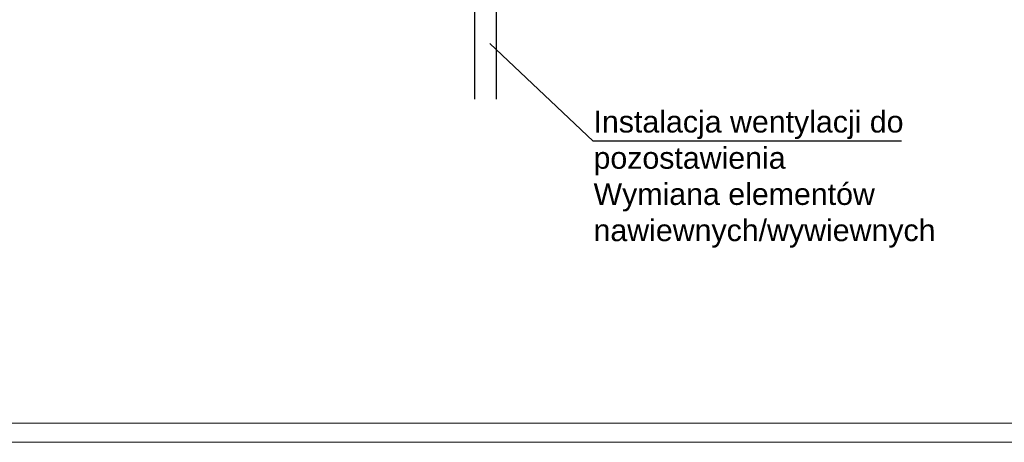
# Model space of a CAD drawing. Header units: millimetres. Extents: x 6904000 to 7075021, y 297772 to 407623.
# Tile 11 of 91: x 6940064 to 6949139, y 377773 to 381665. Entities that reach past the tile are written whole.
import ezdxf

# ---------------------------------------------------------------- set-up
doc = ezdxf.new("R2010")
doc.units = ezdxf.units.MM
doc.layers.add('$went_nawiew', color=150, linetype='Continuous', lineweight=30)
doc.layers.add('_MECH_OPIS', color=7, linetype='Continuous')
doc.layers.add('MCS - PW - 2 piętro (2026.04.21)_do wysłania$0$Obrys powierzchni', color=8, linetype='Continuous', lineweight=9, plot=False)
doc.styles.get("Standard").update_dxf_attribs({"font": 'arial.ttf'})

msp = doc.modelspace()

# ---------------------------------------------------------------- linework, layer by layer
at = {"layer": '$went_nawiew', "ltscale": 1.6}
for p, q in [((6944258.7, 387145.9), (6944256, 380932.6)), ((6944458.7, 387145.8), (6944456, 380932.6))]:
    msp.add_line(p, q, dxfattribs=at)
at = {"layer": '_MECH_OPIS'}
msp.add_lwpolyline([(6948189.9, 380546.9), (6945350, 380546.9), (6944397.3, 381447.7)], dxfattribs=at)
at = {"layer": 'MCS - PW - 2 piętro (2026.04.21)_do wysłania$0$Obrys powierzchni', "ltscale": 1.6}
for points in [[(6935526.2, 392623.2), (6956526.2, 392623.2), (6956526.2, 377773.2), (6935526.2, 377773.2)], [(6935701.2, 392448.2), (6956351.2, 392448.2), (6956351.2, 377948.2), (6935701.2, 377948.2)]]:
    msp.add_lwpolyline(points, close=True, dxfattribs=at)

# ---------------------------------------------------------------- texts
at = {"layer": '_MECH_OPIS', "insert": (6945352.9, 380826.2), "char_height": 200, "width": 2986.393, "attachment_point": 1}
msp.add_mtext('Instalacja wentylacji do pozostawienia\\PWymiana elementów nawiewnych/wywiewnych\\P', dxfattribs=at)

doc.saveas('drawing.dxf')
